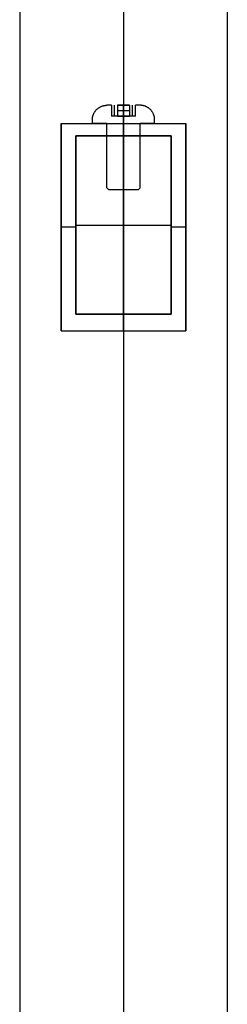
# Model space of a CAD drawing. Header units: millimetres. Extents: x -269 to 269, y -1462 to 438.
# Tile 2 of 26: x -13 to 12, y -1343 to -1224. Entities that reach past the tile are written whole.
import ezdxf

# ---------------------------------------------------------------- set-up
doc = ezdxf.new("R2010")
doc.units = ezdxf.units.MM
doc.layers.add('Default', color=7, linetype='Continuous', true_color=0x000000)

msp = doc.modelspace()

# ---------------------------------------------------------------- linework, layer by layer
at = {"layer": 'Default'}
for points in [[(-12.5, 227.5), (-12.5, -1460)], [(0, 227.5), (0, -1460)], [(0, 227.5), (0, -1460)], [(12.5, 227.5), (12.5, -1460)], [(-3.75, -1236.5), (-3.75, -1236.44), (-3.74, -1236.38), (-3.74, -1236.32), (-3.73, -1236.26), (-3.72, -1236.2), (-3.7, -1236.14), (-3.69, -1236.09), (-3.67, -1236.03), (-3.65, -1235.97), (-3.63, -1235.92), (-3.61, -1235.86), (-3.58, -1235.8), (-3.56, -1235.75), (-3.53, -1235.7), (-3.5, -1235.65), (-3.47, -1235.6), (-3.43, -1235.55), (-3.4, -1235.5), (-3.36, -1235.45), (-3.32, -1235.4), (-3.28, -1235.36), (-3.24, -1235.32), (-3.2, -1235.27), (-3.15, -1235.23), (-3.11, -1235.2), (-3.06, -1235.16), (-3.01, -1235.12), (-2.96, -1235.09), (-2.91, -1235.06), (-2.86, -1235.03), (-2.81, -1235), (-2.75, -1234.97), (-2.7, -1234.95), (-2.64, -1234.92), (-2.59, -1234.9), (-2.53, -1234.88), (-2.47, -1234.87), (-2.42, -1234.85), (-2.36, -1234.84), (-2.3, -1234.83), (-2.24, -1234.82), (-2.18, -1234.81), (-2.12, -1234.8), (-2.06, -1234.8), (-2, -1234.8)], [(-1.44, -1234.8), (-2, -1234.8)], [(-1.44, -1234.8), (-1.44, -1236.1)], [(-1.08, -1236.1), (-1.08, -1234.8)], [(-1.08, -1236.1), (-1.08, -1234.8)], [(0.72, -1234.8), (-0.72, -1234.8)], [(-0.72, -1234.8), (0.72, -1234.8)], [(-0.72, -1234.8), (-0.72, -1236.1)], [(-0.72, -1234.8), (-0.72, -1236.1)], [(0, -1236.1), (0, -1234.8)], [(0, -1234.8), (0, -1236.1)], [(0.72, -1234.8), (0.72, -1236.1)], [(0.72, -1234.8), (0.72, -1236.1)], [(1.08, -1236.1), (1.08, -1234.8)], [(1.08, -1236.1), (1.08, -1234.8)], [(1.44, -1236.1), (1.44, -1234.8)], [(2, -1234.8), (1.44, -1234.8)], [(3.75, -1236.5), (3.75, -1236.44), (3.74, -1236.38), (3.74, -1236.32), (3.73, -1236.26), (3.72, -1236.2), (3.7, -1236.14), (3.69, -1236.09), (3.67, -1236.03), (3.65, -1235.97), (3.63, -1235.92), (3.61, -1235.86), (3.58, -1235.8), (3.56, -1235.75), (3.53, -1235.7), (3.5, -1235.65), (3.47, -1235.6), (3.43, -1235.55), (3.4, -1235.5), (3.36, -1235.45), (3.32, -1235.4), (3.28, -1235.36), (3.24, -1235.32), (3.2, -1235.27), (3.15, -1235.23), (3.11, -1235.2), (3.06, -1235.16), (3.01, -1235.12), (2.96, -1235.09), (2.91, -1235.06), (2.86, -1235.03), (2.81, -1235), (2.75, -1234.97), (2.7, -1234.95), (2.64, -1234.92), (2.59, -1234.9), (2.53, -1234.88), (2.47, -1234.87), (2.42, -1234.85), (2.36, -1234.84), (2.3, -1234.83), (2.24, -1234.82), (2.18, -1234.81), (2.12, -1234.8), (2.06, -1234.8), (2, -1234.8)], [(1.44, -1236.1), (-1.44, -1236.1)], [(0.72, -1235.45), (-0.72, -1235.45)], [(0.72, -1235.45), (-0.72, -1235.45)], [(-0.72, -1236.1), (0.72, -1236.1)], [(0.72, -1236.1), (-0.72, -1236.1)], [(-7.5, -1237), (7.5, -1237)], [(-7.5, -1237), (-7.5, -1262)], [(-7.5, -1262), (-7.5, -1237)], [(-7.5, -1237), (7.5, -1237)], [(-7.5, -1262), (-7.5, -1237)], [(-3.75, -1237), (-3.75, -1236.5)], [(-2, -1237), (-3.75, -1237)], [(-2, -1244.75), (-2, -1237)], [(0, -1237), (0, -1236.5)], [(0, -1236.5), (0, -1237)], [(0, -1238.5), (0, -1237)], [(0, -1237), (0, -1262)], [(0, -1244.75), (0, -1237)], [(0, -1237), (0, -1244.75)], [(3.75, -1237), (2, -1237)], [(2, -1244.75), (2, -1237)], [(3.75, -1237), (3.75, -1236.5)], [(7.5, -1262), (7.5, -1237)], [(7.5, -1237), (7.5, -1262)], [(7.5, -1262), (7.5, -1237)], [(-5.75, -1238.5), (-5.75, -1260)], [(5.75, -1238.5), (-5.75, -1238.5)], [(-5.75, -1238.5), (5.75, -1238.5)], [(-5.75, -1260), (-5.75, -1238.5)], [(0, -1260), (0, -1238.5)], [(5.75, -1260), (5.75, -1238.5)], [(5.75, -1238.5), (5.75, -1260)], [(-1.75, -1245), (-2, -1244.75)], [(1.75, -1245), (-1.75, -1245)], [(1.75, -1245), (2, -1244.75)], [(-5.75, -1249.25), (5.75, -1249.25)], [(-5.75, -1249.5), (-7.5, -1249.5)], [(7.5, -1249.5), (5.75, -1249.5)], [(-5.75, -1260), (5.75, -1260)], [(5.75, -1260), (-5.75, -1260)], [(0, -1262), (0, -1260)], [(-7.5, -1262), (7.5, -1262)], [(-7.5, -1262), (7.5, -1262)]]:
    msp.add_lwpolyline(points, dxfattribs=at)
at = {"layer": 'Default', "extrusion": (0, 1, 0)}
for points in [[(0, 13.97), (0.07, 13.96), (0.14, 13.96), (0.21, 13.96), (0.28, 13.95), (0.34, 13.94), (0.41, 13.92), (0.48, 13.91), (0.55, 13.89), (0.61, 13.87), (0.68, 13.85), (0.74, 13.82), (0.81, 13.8), (0.87, 13.77), (0.93, 13.74), (0.99, 13.7), (1.05, 13.67), (1.11, 13.63), (1.16, 13.59), (1.22, 13.55), (1.27, 13.51), (1.33, 13.46), (1.38, 13.42), (1.43, 13.37), (1.47, 13.32), (1.52, 13.27), (1.56, 13.21), (1.61, 13.16), (1.65, 13.1), (1.68, 13.04), (1.72, 12.99), (1.75, 12.93), (1.79, 12.86), (1.82, 12.8), (1.84, 12.74), (1.87, 12.68), (1.89, 12.61), (1.91, 12.54), (1.93, 12.48), (1.95, 12.41), (1.96, 12.34), (1.98, 12.28), (1.99, 12.21), (1.99, 12.14), (2, 12.07), (2, 12), (2, 11.93), (2, 11.86), (1.99, 11.79), (1.99, 11.72), (1.98, 11.66), (1.96, 11.59), (1.95, 11.52), (1.93, 11.45), (1.91, 11.39), (1.89, 11.32), (1.87, 11.26), (1.84, 11.19), (1.82, 11.13), (1.79, 11.07), (1.75, 11.01), (1.72, 10.95), (1.68, 10.89), (1.65, 10.83), (1.61, 10.77), (1.56, 10.72), (1.52, 10.67), (1.47, 10.61), (1.43, 10.56), (1.38, 10.52), (1.33, 10.47), (1.27, 10.42), (1.22, 10.38), (1.16, 10.34), (1.11, 10.3), (1.05, 10.26), (0.99, 10.23), (0.93, 10.19), (0.87, 10.16), (0.81, 10.14), (0.74, 10.11), (0.68, 10.08), (0.61, 10.06), (0.55, 10.04), (0.48, 10.02), (0.41, 10.01), (0.34, 10), (0.28, 9.98), (0.21, 9.98), (0.14, 9.97), (0.07, 9.97), (0, 9.97)], [(0.72, 13.22), (1.44, 11.97)], [(1.44, 11.97), (0.72, 10.72)], [(0, 13.97), (-0.07, 13.96), (-0.14, 13.96), (-0.21, 13.96), (-0.28, 13.95), (-0.34, 13.94), (-0.41, 13.92), (-0.48, 13.91), (-0.55, 13.89), (-0.61, 13.87), (-0.68, 13.85), (-0.74, 13.82), (-0.81, 13.8), (-0.87, 13.77), (-0.93, 13.74), (-0.99, 13.7), (-1.05, 13.67), (-1.11, 13.63), (-1.16, 13.59), (-1.22, 13.55), (-1.27, 13.51), (-1.33, 13.46), (-1.38, 13.42), (-1.43, 13.37), (-1.47, 13.32), (-1.52, 13.27), (-1.56, 13.21), (-1.61, 13.16), (-1.65, 13.1), (-1.68, 13.04), (-1.72, 12.99), (-1.75, 12.93), (-1.79, 12.86), (-1.82, 12.8), (-1.84, 12.74), (-1.87, 12.68), (-1.89, 12.61), (-1.91, 12.54), (-1.93, 12.48), (-1.95, 12.41), (-1.96, 12.34), (-1.98, 12.28), (-1.99, 12.21), (-1.99, 12.14), (-2, 12.07), (-2, 12), (-2, 11.93), (-2, 11.86), (-1.99, 11.79), (-1.99, 11.72), (-1.98, 11.66), (-1.96, 11.59), (-1.95, 11.52), (-1.93, 11.45), (-1.91, 11.39), (-1.89, 11.32), (-1.87, 11.26), (-1.84, 11.19), (-1.82, 11.13), (-1.79, 11.07), (-1.75, 11.01), (-1.72, 10.95), (-1.68, 10.89), (-1.65, 10.83), (-1.61, 10.77), (-1.56, 10.72), (-1.52, 10.67), (-1.47, 10.61), (-1.43, 10.56), (-1.38, 10.52), (-1.33, 10.47), (-1.27, 10.42), (-1.22, 10.38), (-1.16, 10.34), (-1.11, 10.3), (-1.05, 10.26), (-0.99, 10.23), (-0.93, 10.19), (-0.87, 10.16), (-0.81, 10.14), (-0.74, 10.11), (-0.68, 10.08), (-0.61, 10.06), (-0.55, 10.04), (-0.48, 10.02), (-0.41, 10.01), (-0.34, 10), (-0.28, 9.98), (-0.21, 9.98), (-0.14, 9.97), (-0.07, 9.97), (0, 9.97)], [(-1.44, 11.97), (-0.72, 13.22)], [(-0.72, 10.72), (-1.44, 11.97)], [(1.44, 11.97), (0.72, 13.22)], [(0.72, 10.72), (1.44, 11.97)], [(1.44, 11.97), (0.72, 13.22)], [(0.72, 10.72), (1.44, 11.97)], [(-0.72, 13.22), (-1.44, 11.97)], [(-1.44, 11.97), (-0.72, 10.72)], [(-0.72, 13.22), (-1.44, 11.97)], [(-1.44, 11.97), (-0.72, 10.72)], [(7.5, 37.97), (7.31, 37.83), (7.12, 37.69), (6.92, 37.56), (6.72, 37.43), (6.52, 37.3), (6.31, 37.17), (6.1, 37.05), (5.88, 36.94), (5.66, 36.82), (5.44, 36.71), (5.22, 36.61), (4.99, 36.51), (4.76, 36.41), (4.53, 36.31), (4.29, 36.23), (4.05, 36.14), (3.81, 36.06), (3.57, 35.99), (3.32, 35.92), (3.08, 35.85), (2.83, 35.79), (2.58, 35.73), (2.32, 35.68), (2.07, 35.64), (1.81, 35.6), (1.56, 35.56), (1.3, 35.53), (1.04, 35.51), (0.78, 35.49), (0.52, 35.48), (0.26, 35.47), (0, 35.47), (-0.26, 35.47), (-0.52, 35.48), (-0.78, 35.49), (-1.04, 35.51), (-1.3, 35.53), (-1.56, 35.56), (-1.81, 35.6), (-2.07, 35.64), (-2.32, 35.68), (-2.58, 35.73), (-2.83, 35.79), (-3.08, 35.85), (-3.32, 35.92), (-3.57, 35.99), (-3.81, 36.06), (-4.05, 36.14), (-4.29, 36.23), (-4.53, 36.31), (-4.76, 36.41), (-4.99, 36.51), (-5.22, 36.61), (-5.44, 36.71), (-5.66, 36.82), (-5.88, 36.94), (-6.1, 37.05), (-6.31, 37.17), (-6.52, 37.3), (-6.72, 37.43), (-6.92, 37.56), (-7.12, 37.69), (-7.31, 37.83), (-7.5, 37.97)], [(0, 15.72), (0.13, 15.71), (0.26, 15.71), (0.39, 15.7), (0.52, 15.68), (0.64, 15.66), (0.77, 15.64), (0.9, 15.61), (1.02, 15.57), (1.15, 15.54), (1.27, 15.49), (1.39, 15.45), (1.51, 15.4), (1.63, 15.34), (1.74, 15.29), (1.86, 15.22), (1.97, 15.16), (2.08, 15.09), (2.18, 15.01), (2.29, 14.94), (2.39, 14.86), (2.49, 14.77), (2.58, 14.69), (2.67, 14.59), (2.76, 14.5), (2.85, 14.4), (2.93, 14.3), (3.01, 14.2), (3.09, 14.1), (3.16, 13.99), (3.23, 13.88), (3.29, 13.77), (3.35, 13.65), (3.41, 13.53), (3.46, 13.42), (3.51, 13.3), (3.55, 13.17), (3.59, 13.05), (3.62, 12.93), (3.66, 12.8), (3.68, 12.67), (3.7, 12.55), (3.72, 12.42), (3.74, 12.29), (3.74, 12.16), (3.75, 12.03), (3.75, 11.9), (3.74, 11.77), (3.74, 11.64), (3.72, 11.51), (3.7, 11.39), (3.68, 11.26), (3.66, 11.13), (3.62, 11.01), (3.59, 10.88), (3.55, 10.76), (3.51, 10.64), (3.46, 10.52), (3.41, 10.4), (3.35, 10.28), (3.29, 10.17), (3.23, 10.05), (3.16, 9.94), (3.09, 9.84), (3.01, 9.73), (2.93, 9.63), (2.85, 9.53), (2.76, 9.43), (2.67, 9.34), (2.58, 9.25), (2.49, 9.16), (2.39, 9.07), (2.29, 8.99), (2.18, 8.92), (2.08, 8.84), (1.97, 8.77), (1.86, 8.71), (1.74, 8.65), (1.63, 8.59), (1.51, 8.53), (1.39, 8.48), (1.27, 8.44), (1.15, 8.4), (1.02, 8.36), (0.9, 8.32), (0.77, 8.3), (0.64, 8.27), (0.52, 8.25), (0.39, 8.24), (0.26, 8.22), (0.13, 8.22), (0, 8.22)], [(0, 8.22), (0.13, 8.22), (0.26, 8.22), (0.39, 8.24), (0.52, 8.25), (0.64, 8.27), (0.77, 8.3), (0.9, 8.32), (1.02, 8.36), (1.15, 8.4), (1.27, 8.44), (1.39, 8.48), (1.51, 8.53), (1.63, 8.59), (1.74, 8.65), (1.86, 8.71), (1.97, 8.77), (2.08, 8.84), (2.18, 8.92), (2.29, 8.99), (2.39, 9.07), (2.49, 9.16), (2.58, 9.25), (2.67, 9.34), (2.76, 9.43), (2.85, 9.53), (2.93, 9.63), (3.01, 9.73), (3.09, 9.84), (3.16, 9.94), (3.23, 10.05), (3.29, 10.17), (3.35, 10.28), (3.41, 10.4), (3.46, 10.52), (3.51, 10.64), (3.55, 10.76), (3.59, 10.88), (3.62, 11.01), (3.66, 11.13), (3.68, 11.26), (3.7, 11.39), (3.72, 11.51), (3.74, 11.64), (3.74, 11.77), (3.75, 11.9), (3.75, 12.03), (3.74, 12.16), (3.74, 12.29), (3.72, 12.42), (3.7, 12.55), (3.68, 12.67), (3.66, 12.8), (3.62, 12.93), (3.59, 13.05), (3.55, 13.17), (3.51, 13.3), (3.46, 13.42), (3.41, 13.53), (3.35, 13.65), (3.29, 13.77), (3.23, 13.88), (3.16, 13.99), (3.09, 14.1), (3.01, 14.2), (2.93, 14.3), (2.85, 14.4), (2.76, 14.5), (2.67, 14.59), (2.58, 14.69), (2.49, 14.77), (2.39, 14.86), (2.29, 14.94), (2.18, 15.01), (2.08, 15.09), (1.97, 15.16), (1.86, 15.22), (1.74, 15.29), (1.63, 15.34), (1.51, 15.4), (1.39, 15.45), (1.27, 15.49), (1.15, 15.54), (1.02, 15.57), (0.9, 15.61), (0.77, 15.64), (0.64, 15.66), (0.52, 15.68), (0.39, 15.7), (0.26, 15.71), (0.13, 15.71), (0, 15.72)], [(0, 8.22), (0.13, 8.22), (0.26, 8.22), (0.39, 8.24), (0.52, 8.25), (0.64, 8.27), (0.77, 8.3), (0.9, 8.32), (1.02, 8.36), (1.15, 8.4), (1.27, 8.44), (1.39, 8.48), (1.51, 8.53), (1.63, 8.59), (1.74, 8.65), (1.86, 8.71), (1.97, 8.77), (2.08, 8.84), (2.18, 8.92), (2.29, 8.99), (2.39, 9.07), (2.49, 9.16), (2.58, 9.25), (2.67, 9.34), (2.76, 9.43), (2.85, 9.53), (2.93, 9.63), (3.01, 9.73), (3.09, 9.84), (3.16, 9.94), (3.23, 10.05), (3.29, 10.17), (3.35, 10.28), (3.41, 10.4), (3.46, 10.52), (3.51, 10.64), (3.55, 10.76), (3.59, 10.88), (3.62, 11.01), (3.66, 11.13), (3.68, 11.26), (3.7, 11.39), (3.72, 11.51), (3.74, 11.64), (3.74, 11.77), (3.75, 11.9), (3.75, 12.03), (3.74, 12.16), (3.74, 12.29), (3.72, 12.42), (3.7, 12.55), (3.68, 12.67), (3.66, 12.8), (3.62, 12.93), (3.59, 13.05), (3.55, 13.17), (3.51, 13.3), (3.46, 13.42), (3.41, 13.53), (3.35, 13.65), (3.29, 13.77), (3.23, 13.88), (3.16, 13.99), (3.09, 14.1), (3.01, 14.2), (2.93, 14.3), (2.85, 14.4), (2.76, 14.5), (2.67, 14.59), (2.58, 14.69), (2.49, 14.77), (2.39, 14.86), (2.29, 14.94), (2.18, 15.01), (2.08, 15.09), (1.97, 15.16), (1.86, 15.22), (1.74, 15.29), (1.63, 15.34), (1.51, 15.4), (1.39, 15.45), (1.27, 15.49), (1.15, 15.54), (1.02, 15.57), (0.9, 15.61), (0.77, 15.64), (0.64, 15.66), (0.52, 15.68), (0.39, 15.7), (0.26, 15.71), (0.13, 15.71), (0, 15.72)], [(0, 13.97), (0.07, 13.96), (0.14, 13.96), (0.21, 13.96), (0.28, 13.95), (0.34, 13.94), (0.41, 13.92), (0.48, 13.91), (0.55, 13.89), (0.61, 13.87), (0.68, 13.85), (0.74, 13.82), (0.81, 13.8), (0.87, 13.77), (0.93, 13.74), (0.99, 13.7), (1.05, 13.67), (1.11, 13.63), (1.16, 13.59), (1.22, 13.55), (1.27, 13.51), (1.33, 13.46), (1.38, 13.42), (1.43, 13.37), (1.47, 13.32), (1.52, 13.27), (1.56, 13.21), (1.61, 13.16), (1.65, 13.1), (1.68, 13.04), (1.72, 12.99), (1.75, 12.93), (1.79, 12.86), (1.82, 12.8), (1.84, 12.74), (1.87, 12.68), (1.89, 12.61), (1.91, 12.54), (1.93, 12.48), (1.95, 12.41), (1.96, 12.34), (1.98, 12.28), (1.99, 12.21), (1.99, 12.14), (2, 12.07), (2, 12), (2, 11.93), (2, 11.86), (1.99, 11.79), (1.99, 11.72), (1.98, 11.66), (1.96, 11.59), (1.95, 11.52), (1.93, 11.45), (1.91, 11.39), (1.89, 11.32), (1.87, 11.26), (1.84, 11.19), (1.82, 11.13), (1.79, 11.07), (1.75, 11.01), (1.72, 10.95), (1.68, 10.89), (1.65, 10.83), (1.61, 10.77), (1.56, 10.72), (1.52, 10.67), (1.47, 10.61), (1.43, 10.56), (1.38, 10.52), (1.33, 10.47), (1.27, 10.42), (1.22, 10.38), (1.16, 10.34), (1.11, 10.3), (1.05, 10.26), (0.99, 10.23), (0.93, 10.19), (0.87, 10.16), (0.81, 10.14), (0.74, 10.11), (0.68, 10.08), (0.61, 10.06), (0.55, 10.04), (0.48, 10.02), (0.41, 10.01), (0.34, 10), (0.28, 9.98), (0.21, 9.98), (0.14, 9.97), (0.07, 9.97), (0, 9.97)], [(0, 8.22), (-0.13, 8.22), (-0.26, 8.22), (-0.39, 8.24), (-0.52, 8.25), (-0.64, 8.27), (-0.77, 8.3), (-0.9, 8.32), (-1.02, 8.36), (-1.15, 8.4), (-1.27, 8.44), (-1.39, 8.48), (-1.51, 8.53), (-1.63, 8.59), (-1.74, 8.65), (-1.86, 8.71), (-1.97, 8.77), (-2.08, 8.84), (-2.18, 8.92), (-2.29, 8.99), (-2.39, 9.07), (-2.49, 9.16), (-2.58, 9.25), (-2.67, 9.34), (-2.76, 9.43), (-2.85, 9.53), (-2.93, 9.63), (-3.01, 9.73), (-3.09, 9.84), (-3.16, 9.94), (-3.23, 10.05), (-3.29, 10.17), (-3.35, 10.28), (-3.41, 10.4), (-3.46, 10.52), (-3.51, 10.64), (-3.55, 10.76), (-3.59, 10.88), (-3.62, 11.01), (-3.66, 11.13), (-3.68, 11.26), (-3.7, 11.39), (-3.72, 11.51), (-3.74, 11.64), (-3.74, 11.77), (-3.75, 11.9), (-3.75, 12.03), (-3.74, 12.16), (-3.74, 12.29), (-3.72, 12.42), (-3.7, 12.55), (-3.68, 12.67), (-3.66, 12.8), (-3.62, 12.93), (-3.59, 13.05), (-3.55, 13.17), (-3.51, 13.3), (-3.46, 13.42), (-3.41, 13.53), (-3.35, 13.65), (-3.29, 13.77), (-3.23, 13.88), (-3.16, 13.99), (-3.09, 14.1), (-3.01, 14.2), (-2.93, 14.3), (-2.85, 14.4), (-2.76, 14.5), (-2.67, 14.59), (-2.58, 14.69), (-2.49, 14.77), (-2.39, 14.86), (-2.29, 14.94), (-2.18, 15.01), (-2.08, 15.09), (-1.97, 15.16), (-1.86, 15.22), (-1.74, 15.29), (-1.63, 15.34), (-1.51, 15.4), (-1.39, 15.45), (-1.27, 15.49), (-1.15, 15.54), (-1.02, 15.57), (-0.9, 15.61), (-0.77, 15.64), (-0.64, 15.66), (-0.52, 15.68), (-0.39, 15.7), (-0.26, 15.71), (-0.13, 15.71), (0, 15.72)], [(0, 15.72), (-0.13, 15.71), (-0.26, 15.71), (-0.39, 15.7), (-0.52, 15.68), (-0.64, 15.66), (-0.77, 15.64), (-0.9, 15.61), (-1.02, 15.57), (-1.15, 15.54), (-1.27, 15.49), (-1.39, 15.45), (-1.51, 15.4), (-1.63, 15.34), (-1.74, 15.29), (-1.86, 15.22), (-1.97, 15.16), (-2.08, 15.09), (-2.18, 15.01), (-2.29, 14.94), (-2.39, 14.86), (-2.49, 14.77), (-2.58, 14.69), (-2.67, 14.59), (-2.76, 14.5), (-2.85, 14.4), (-2.93, 14.3), (-3.01, 14.2), (-3.09, 14.1), (-3.16, 13.99), (-3.23, 13.88), (-3.29, 13.77), (-3.35, 13.65), (-3.41, 13.53), (-3.46, 13.42), (-3.51, 13.3), (-3.55, 13.17), (-3.59, 13.05), (-3.62, 12.93), (-3.66, 12.8), (-3.68, 12.67), (-3.7, 12.55), (-3.72, 12.42), (-3.74, 12.29), (-3.74, 12.16), (-3.75, 12.03), (-3.75, 11.9), (-3.74, 11.77), (-3.74, 11.64), (-3.72, 11.51), (-3.7, 11.39), (-3.68, 11.26), (-3.66, 11.13), (-3.62, 11.01), (-3.59, 10.88), (-3.55, 10.76), (-3.51, 10.64), (-3.46, 10.52), (-3.41, 10.4), (-3.35, 10.28), (-3.29, 10.17), (-3.23, 10.05), (-3.16, 9.94), (-3.09, 9.84), (-3.01, 9.73), (-2.93, 9.63), (-2.85, 9.53), (-2.76, 9.43), (-2.67, 9.34), (-2.58, 9.25), (-2.49, 9.16), (-2.39, 9.07), (-2.29, 8.99), (-2.18, 8.92), (-2.08, 8.84), (-1.97, 8.77), (-1.86, 8.71), (-1.74, 8.65), (-1.63, 8.59), (-1.51, 8.53), (-1.39, 8.48), (-1.27, 8.44), (-1.15, 8.4), (-1.02, 8.36), (-0.9, 8.32), (-0.77, 8.3), (-0.64, 8.27), (-0.52, 8.25), (-0.39, 8.24), (-0.26, 8.22), (-0.13, 8.22), (0, 8.22)], [(0, 15.72), (-0.13, 15.71), (-0.26, 15.71), (-0.39, 15.7), (-0.52, 15.68), (-0.64, 15.66), (-0.77, 15.64), (-0.9, 15.61), (-1.02, 15.57), (-1.15, 15.54), (-1.27, 15.49), (-1.39, 15.45), (-1.51, 15.4), (-1.63, 15.34), (-1.74, 15.29), (-1.86, 15.22), (-1.97, 15.16), (-2.08, 15.09), (-2.18, 15.01), (-2.29, 14.94), (-2.39, 14.86), (-2.49, 14.77), (-2.58, 14.69), (-2.67, 14.59), (-2.76, 14.5), (-2.85, 14.4), (-2.93, 14.3), (-3.01, 14.2), (-3.09, 14.1), (-3.16, 13.99), (-3.23, 13.88), (-3.29, 13.77), (-3.35, 13.65), (-3.41, 13.53), (-3.46, 13.42), (-3.51, 13.3), (-3.55, 13.17), (-3.59, 13.05), (-3.62, 12.93), (-3.66, 12.8), (-3.68, 12.67), (-3.7, 12.55), (-3.72, 12.42), (-3.74, 12.29), (-3.74, 12.16), (-3.75, 12.03), (-3.75, 11.9), (-3.74, 11.77), (-3.74, 11.64), (-3.72, 11.51), (-3.7, 11.39), (-3.68, 11.26), (-3.66, 11.13), (-3.62, 11.01), (-3.59, 10.88), (-3.55, 10.76), (-3.51, 10.64), (-3.46, 10.52), (-3.41, 10.4), (-3.35, 10.28), (-3.29, 10.17), (-3.23, 10.05), (-3.16, 9.94), (-3.09, 9.84), (-3.01, 9.73), (-2.93, 9.63), (-2.85, 9.53), (-2.76, 9.43), (-2.67, 9.34), (-2.58, 9.25), (-2.49, 9.16), (-2.39, 9.07), (-2.29, 8.99), (-2.18, 8.92), (-2.08, 8.84), (-1.97, 8.77), (-1.86, 8.71), (-1.74, 8.65), (-1.63, 8.59), (-1.51, 8.53), (-1.39, 8.48), (-1.27, 8.44), (-1.15, 8.4), (-1.02, 8.36), (-0.9, 8.32), (-0.77, 8.3), (-0.64, 8.27), (-0.52, 8.25), (-0.39, 8.24), (-0.26, 8.22), (-0.13, 8.22), (0, 8.22)], [(0, 13.97), (-0.07, 13.96), (-0.14, 13.96), (-0.21, 13.96), (-0.28, 13.95), (-0.34, 13.94), (-0.41, 13.92), (-0.48, 13.91), (-0.55, 13.89), (-0.61, 13.87), (-0.68, 13.85), (-0.74, 13.82), (-0.81, 13.8), (-0.87, 13.77), (-0.93, 13.74), (-0.99, 13.7), (-1.05, 13.67), (-1.11, 13.63), (-1.16, 13.59), (-1.22, 13.55), (-1.27, 13.51), (-1.33, 13.46), (-1.38, 13.42), (-1.43, 13.37), (-1.47, 13.32), (-1.52, 13.27), (-1.56, 13.21), (-1.61, 13.16), (-1.65, 13.1), (-1.68, 13.04), (-1.72, 12.99), (-1.75, 12.93), (-1.79, 12.86), (-1.82, 12.8), (-1.84, 12.74), (-1.87, 12.68), (-1.89, 12.61), (-1.91, 12.54), (-1.93, 12.48), (-1.95, 12.41), (-1.96, 12.34), (-1.98, 12.28), (-1.99, 12.21), (-1.99, 12.14), (-2, 12.07), (-2, 12), (-2, 11.93), (-2, 11.86), (-1.99, 11.79), (-1.99, 11.72), (-1.98, 11.66), (-1.96, 11.59), (-1.95, 11.52), (-1.93, 11.45), (-1.91, 11.39), (-1.89, 11.32), (-1.87, 11.26), (-1.84, 11.19), (-1.82, 11.13), (-1.79, 11.07), (-1.75, 11.01), (-1.72, 10.95), (-1.68, 10.89), (-1.65, 10.83), (-1.61, 10.77), (-1.56, 10.72), (-1.52, 10.67), (-1.47, 10.61), (-1.43, 10.56), (-1.38, 10.52), (-1.33, 10.47), (-1.27, 10.42), (-1.22, 10.38), (-1.16, 10.34), (-1.11, 10.3), (-1.05, 10.26), (-0.99, 10.23), (-0.93, 10.19), (-0.87, 10.16), (-0.81, 10.14), (-0.74, 10.11), (-0.68, 10.08), (-0.61, 10.06), (-0.55, 10.04), (-0.48, 10.02), (-0.41, 10.01), (-0.34, 10), (-0.28, 9.98), (-0.21, 9.98), (-0.14, 9.97), (-0.07, 9.97), (0, 9.97)], [(0, 9.97), (0.07, 9.97), (0.14, 9.97), (0.21, 9.98), (0.28, 9.98), (0.34, 10), (0.41, 10.01), (0.48, 10.02), (0.55, 10.04), (0.61, 10.06), (0.68, 10.08), (0.74, 10.11), (0.81, 10.14), (0.87, 10.16), (0.93, 10.19), (0.99, 10.23), (1.05, 10.26), (1.11, 10.3), (1.16, 10.34), (1.22, 10.38), (1.27, 10.42), (1.33, 10.47), (1.38, 10.52), (1.43, 10.56), (1.47, 10.61), (1.52, 10.67), (1.56, 10.72), (1.61, 10.77), (1.65, 10.83), (1.68, 10.89), (1.72, 10.95), (1.75, 11.01), (1.79, 11.07), (1.82, 11.13), (1.84, 11.19), (1.87, 11.26), (1.89, 11.32), (1.91, 11.39), (1.93, 11.45), (1.95, 11.52), (1.96, 11.59), (1.98, 11.66), (1.99, 11.72), (1.99, 11.79), (2, 11.86), (2, 11.93), (2, 12), (2, 12.07), (1.99, 12.14), (1.99, 12.21), (1.98, 12.28), (1.96, 12.34), (1.95, 12.41), (1.93, 12.48), (1.91, 12.54), (1.89, 12.61), (1.87, 12.68), (1.84, 12.74), (1.82, 12.8), (1.79, 12.86), (1.75, 12.93), (1.72, 12.99), (1.68, 13.04), (1.65, 13.1), (1.61, 13.16), (1.56, 13.21), (1.52, 13.27), (1.47, 13.32), (1.43, 13.37), (1.38, 13.42), (1.33, 13.46), (1.27, 13.51), (1.22, 13.55), (1.16, 13.59), (1.11, 13.63), (1.05, 13.67), (0.99, 13.7), (0.93, 13.74), (0.87, 13.77), (0.81, 13.8), (0.74, 13.82), (0.68, 13.85), (0.61, 13.87), (0.55, 13.89), (0.48, 13.91), (0.41, 13.92), (0.34, 13.94), (0.28, 13.95), (0.21, 13.96), (0.14, 13.96), (0.07, 13.96), (0, 13.97)], [(0, 13.97), (-0.07, 13.96), (-0.14, 13.96), (-0.21, 13.96), (-0.28, 13.95), (-0.34, 13.94), (-0.41, 13.92), (-0.48, 13.91), (-0.55, 13.89), (-0.61, 13.87), (-0.68, 13.85), (-0.74, 13.82), (-0.81, 13.8), (-0.87, 13.77), (-0.93, 13.74), (-0.99, 13.7), (-1.05, 13.67), (-1.11, 13.63), (-1.16, 13.59), (-1.22, 13.55), (-1.27, 13.51), (-1.33, 13.46), (-1.38, 13.42), (-1.43, 13.37), (-1.47, 13.32), (-1.52, 13.27), (-1.56, 13.21), (-1.61, 13.16), (-1.65, 13.1), (-1.68, 13.04), (-1.72, 12.99), (-1.75, 12.93), (-1.79, 12.86), (-1.82, 12.8), (-1.84, 12.74), (-1.87, 12.68), (-1.89, 12.61), (-1.91, 12.54), (-1.93, 12.48), (-1.95, 12.41), (-1.96, 12.34), (-1.98, 12.28), (-1.99, 12.21), (-1.99, 12.14), (-2, 12.07), (-2, 12), (-2, 11.93), (-2, 11.86), (-1.99, 11.79), (-1.99, 11.72), (-1.98, 11.66), (-1.96, 11.59), (-1.95, 11.52), (-1.93, 11.45), (-1.91, 11.39), (-1.89, 11.32), (-1.87, 11.26), (-1.84, 11.19), (-1.82, 11.13), (-1.79, 11.07), (-1.75, 11.01), (-1.72, 10.95), (-1.68, 10.89), (-1.65, 10.83), (-1.61, 10.77), (-1.56, 10.72), (-1.52, 10.67), (-1.47, 10.61), (-1.43, 10.56), (-1.38, 10.52), (-1.33, 10.47), (-1.27, 10.42), (-1.22, 10.38), (-1.16, 10.34), (-1.11, 10.3), (-1.05, 10.26), (-0.99, 10.23), (-0.93, 10.19), (-0.87, 10.16), (-0.81, 10.14), (-0.74, 10.11), (-0.68, 10.08), (-0.61, 10.06), (-0.55, 10.04), (-0.48, 10.02), (-0.41, 10.01), (-0.34, 10), (-0.28, 9.98), (-0.21, 9.98), (-0.14, 9.97), (-0.07, 9.97), (0, 9.97)], [(0, 13.97), (0.07, 13.96), (0.14, 13.96), (0.21, 13.96), (0.28, 13.95), (0.34, 13.94), (0.41, 13.92), (0.48, 13.91), (0.55, 13.89), (0.61, 13.87), (0.68, 13.85), (0.74, 13.82), (0.81, 13.8), (0.87, 13.77), (0.93, 13.74), (0.99, 13.7), (1.05, 13.67), (1.11, 13.63), (1.16, 13.59), (1.22, 13.55), (1.27, 13.51), (1.33, 13.46), (1.38, 13.42), (1.43, 13.37), (1.47, 13.32), (1.52, 13.27), (1.56, 13.21), (1.61, 13.16), (1.65, 13.1), (1.68, 13.04), (1.72, 12.99), (1.75, 12.93), (1.79, 12.86), (1.82, 12.8), (1.84, 12.74), (1.87, 12.68), (1.89, 12.61), (1.91, 12.54), (1.93, 12.48), (1.95, 12.41), (1.96, 12.34), (1.98, 12.28), (1.99, 12.21), (1.99, 12.14), (2, 12.07), (2, 12), (2, 11.93), (2, 11.86), (1.99, 11.79), (1.99, 11.72), (1.98, 11.66), (1.96, 11.59), (1.95, 11.52), (1.93, 11.45), (1.91, 11.39), (1.89, 11.32), (1.87, 11.26), (1.84, 11.19), (1.82, 11.13), (1.79, 11.07), (1.75, 11.01), (1.72, 10.95), (1.68, 10.89), (1.65, 10.83), (1.61, 10.77), (1.56, 10.72), (1.52, 10.67), (1.47, 10.61), (1.43, 10.56), (1.38, 10.52), (1.33, 10.47), (1.27, 10.42), (1.22, 10.38), (1.16, 10.34), (1.11, 10.3), (1.05, 10.26), (0.99, 10.23), (0.93, 10.19), (0.87, 10.16), (0.81, 10.14), (0.74, 10.11), (0.68, 10.08), (0.61, 10.06), (0.55, 10.04), (0.48, 10.02), (0.41, 10.01), (0.34, 10), (0.28, 9.98), (0.21, 9.98), (0.14, 9.97), (0.07, 9.97), (0, 9.97)], [(0, 10.22), (0.06, 10.22), (0.12, 10.22), (0.18, 10.23), (0.24, 10.23), (0.3, 10.24), (0.36, 10.25), (0.42, 10.27), (0.48, 10.28), (0.54, 10.3), (0.59, 10.32), (0.65, 10.34), (0.7, 10.36), (0.76, 10.39), (0.81, 10.42), (0.87, 10.45), (0.92, 10.48), (0.97, 10.51), (1.02, 10.54), (1.07, 10.58), (1.11, 10.62), (1.16, 10.66), (1.2, 10.7), (1.25, 10.74), (1.29, 10.78), (1.33, 10.83), (1.37, 10.87), (1.41, 10.92), (1.44, 10.97), (1.47, 11.02), (1.51, 11.07), (1.54, 11.13), (1.56, 11.18), (1.59, 11.23), (1.61, 11.29), (1.64, 11.35), (1.66, 11.4), (1.68, 11.46), (1.69, 11.52), (1.71, 11.58), (1.72, 11.64), (1.73, 11.7), (1.74, 11.75), (1.74, 11.82), (1.75, 11.88), (1.75, 11.94), (1.75, 12), (1.75, 12.06), (1.74, 12.12), (1.74, 12.18), (1.73, 12.24), (1.72, 12.3), (1.71, 12.36), (1.69, 12.41), (1.68, 12.47), (1.66, 12.53), (1.64, 12.59), (1.61, 12.64), (1.59, 12.7), (1.56, 12.75), (1.54, 12.81), (1.51, 12.86), (1.47, 12.91), (1.44, 12.96), (1.41, 13.01), (1.37, 13.06), (1.33, 13.1), (1.29, 13.15), (1.25, 13.19), (1.2, 13.23), (1.16, 13.28), (1.11, 13.32), (1.07, 13.35), (1.02, 13.39), (0.97, 13.42), (0.92, 13.46), (0.87, 13.49), (0.81, 13.52), (0.76, 13.54), (0.7, 13.57), (0.65, 13.59), (0.59, 13.61), (0.54, 13.63), (0.48, 13.65), (0.42, 13.67), (0.36, 13.68), (0.3, 13.69), (0.24, 13.7), (0.18, 13.71), (0.12, 13.71), (0.06, 13.71), (0, 13.72)], [(0, 13.97), (-0.07, 13.96), (-0.14, 13.96), (-0.21, 13.96), (-0.28, 13.95), (-0.34, 13.94), (-0.41, 13.92), (-0.48, 13.91), (-0.55, 13.89), (-0.61, 13.87), (-0.68, 13.85), (-0.74, 13.82), (-0.81, 13.8), (-0.87, 13.77), (-0.93, 13.74), (-0.99, 13.7), (-1.05, 13.67), (-1.11, 13.63), (-1.16, 13.59), (-1.22, 13.55), (-1.27, 13.51), (-1.33, 13.46), (-1.38, 13.42), (-1.43, 13.37), (-1.47, 13.32), (-1.52, 13.27), (-1.56, 13.21), (-1.61, 13.16), (-1.65, 13.1), (-1.68, 13.04), (-1.72, 12.99), (-1.75, 12.93), (-1.79, 12.86), (-1.82, 12.8), (-1.84, 12.74), (-1.87, 12.68), (-1.89, 12.61), (-1.91, 12.54), (-1.93, 12.48), (-1.95, 12.41), (-1.96, 12.34), (-1.98, 12.28), (-1.99, 12.21), (-1.99, 12.14), (-2, 12.07), (-2, 12), (-2, 11.93), (-2, 11.86), (-1.99, 11.79), (-1.99, 11.72), (-1.98, 11.66), (-1.96, 11.59), (-1.95, 11.52), (-1.93, 11.45), (-1.91, 11.39), (-1.89, 11.32), (-1.87, 11.26), (-1.84, 11.19), (-1.82, 11.13), (-1.79, 11.07), (-1.75, 11.01), (-1.72, 10.95), (-1.68, 10.89), (-1.65, 10.83), (-1.61, 10.77), (-1.56, 10.72), (-1.52, 10.67), (-1.47, 10.61), (-1.43, 10.56), (-1.38, 10.52), (-1.33, 10.47), (-1.27, 10.42), (-1.22, 10.38), (-1.16, 10.34), (-1.11, 10.3), (-1.05, 10.26), (-0.99, 10.23), (-0.93, 10.19), (-0.87, 10.16), (-0.81, 10.14), (-0.74, 10.11), (-0.68, 10.08), (-0.61, 10.06), (-0.55, 10.04), (-0.48, 10.02), (-0.41, 10.01), (-0.34, 10), (-0.28, 9.98), (-0.21, 9.98), (-0.14, 9.97), (-0.07, 9.97), (0, 9.97)], [(0, 10.22), (-0.06, 10.22), (-0.12, 10.22), (-0.18, 10.23), (-0.24, 10.23), (-0.3, 10.24), (-0.36, 10.25), (-0.42, 10.27), (-0.48, 10.28), (-0.54, 10.3), (-0.59, 10.32), (-0.65, 10.34), (-0.7, 10.36), (-0.76, 10.39), (-0.81, 10.42), (-0.87, 10.45), (-0.92, 10.48), (-0.97, 10.51), (-1.02, 10.54), (-1.07, 10.58), (-1.11, 10.62), (-1.16, 10.66), (-1.2, 10.7), (-1.25, 10.74), (-1.29, 10.78), (-1.33, 10.83), (-1.37, 10.87), (-1.41, 10.92), (-1.44, 10.97), (-1.47, 11.02), (-1.51, 11.07), (-1.54, 11.13), (-1.56, 11.18), (-1.59, 11.23), (-1.61, 11.29), (-1.64, 11.35), (-1.66, 11.4), (-1.68, 11.46), (-1.69, 11.52), (-1.71, 11.58), (-1.72, 11.64), (-1.73, 11.7), (-1.74, 11.75), (-1.74, 11.82), (-1.75, 11.88), (-1.75, 11.94), (-1.75, 12), (-1.75, 12.06), (-1.74, 12.12), (-1.74, 12.18), (-1.73, 12.24), (-1.72, 12.3), (-1.71, 12.36), (-1.69, 12.41), (-1.68, 12.47), (-1.66, 12.53), (-1.64, 12.59), (-1.61, 12.64), (-1.59, 12.7), (-1.56, 12.75), (-1.54, 12.81), (-1.51, 12.86), (-1.47, 12.91), (-1.44, 12.96), (-1.41, 13.01), (-1.37, 13.06), (-1.33, 13.1), (-1.29, 13.15), (-1.25, 13.19), (-1.2, 13.23), (-1.16, 13.28), (-1.11, 13.32), (-1.07, 13.35), (-1.02, 13.39), (-0.97, 13.42), (-0.92, 13.46), (-0.87, 13.49), (-0.81, 13.52), (-0.76, 13.54), (-0.7, 13.57), (-0.65, 13.59), (-0.59, 13.61), (-0.54, 13.63), (-0.48, 13.65), (-0.42, 13.67), (-0.36, 13.68), (-0.3, 13.69), (-0.24, 13.7), (-0.18, 13.71), (-0.12, 13.71), (-0.06, 13.71), (0, 13.72)], [(7.5, 37.97), (7.31, 37.83), (7.12, 37.69), (6.92, 37.56), (6.72, 37.43), (6.52, 37.3), (6.31, 37.17), (6.1, 37.05), (5.88, 36.94), (5.66, 36.82), (5.44, 36.71), (5.22, 36.61), (4.99, 36.51), (4.76, 36.41), (4.53, 36.31), (4.29, 36.23), (4.05, 36.14), (3.81, 36.06), (3.57, 35.99), (3.32, 35.92), (3.08, 35.85), (2.83, 35.79), (2.58, 35.73), (2.32, 35.68), (2.07, 35.64), (1.81, 35.6), (1.56, 35.56), (1.3, 35.53), (1.04, 35.51), (0.78, 35.49), (0.52, 35.48), (0.26, 35.47), (0, 35.47), (-0.26, 35.47), (-0.52, 35.48), (-0.78, 35.49), (-1.04, 35.51), (-1.3, 35.53), (-1.56, 35.56), (-1.81, 35.6), (-2.07, 35.64), (-2.32, 35.68), (-2.58, 35.73), (-2.83, 35.79), (-3.08, 35.85), (-3.32, 35.92), (-3.57, 35.99), (-3.81, 36.06), (-4.05, 36.14), (-4.29, 36.23), (-4.53, 36.31), (-4.76, 36.41), (-4.99, 36.51), (-5.22, 36.61), (-5.44, 36.71), (-5.66, 36.82), (-5.88, 36.94), (-6.1, 37.05), (-6.31, 37.17), (-6.52, 37.3), (-6.72, 37.43), (-6.92, 37.56), (-7.12, 37.69), (-7.31, 37.83), (-7.5, 37.97)], [(-7.5, 37.97), (-7.31, 37.83), (-7.12, 37.69), (-6.92, 37.56), (-6.72, 37.43), (-6.52, 37.3), (-6.31, 37.17), (-6.1, 37.05), (-5.88, 36.94), (-5.66, 36.82), (-5.44, 36.71), (-5.22, 36.61), (-4.99, 36.51), (-4.76, 36.41), (-4.53, 36.31), (-4.29, 36.23), (-4.05, 36.14), (-3.81, 36.06), (-3.57, 35.99), (-3.32, 35.92), (-3.08, 35.85), (-2.83, 35.79), (-2.58, 35.73), (-2.32, 35.68), (-2.07, 35.64), (-1.81, 35.6), (-1.56, 35.56), (-1.3, 35.53), (-1.04, 35.51), (-0.78, 35.49), (-0.52, 35.48), (-0.26, 35.47), (0, 35.47), (0.26, 35.47), (0.52, 35.48), (0.78, 35.49), (1.04, 35.51), (1.3, 35.53), (1.56, 35.56), (1.81, 35.6), (2.07, 35.64), (2.32, 35.68), (2.58, 35.73), (2.83, 35.79), (3.08, 35.85), (3.32, 35.92), (3.57, 35.99), (3.81, 36.06), (4.05, 36.14), (4.29, 36.23), (4.53, 36.31), (4.76, 36.41), (4.99, 36.51), (5.22, 36.61), (5.44, 36.71), (5.66, 36.82), (5.88, 36.94), (6.1, 37.05), (6.31, 37.17), (6.52, 37.3), (6.72, 37.43), (6.92, 37.56), (7.12, 37.69), (7.31, 37.83), (7.5, 37.97)]]:
    msp.add_lwpolyline(points, dxfattribs=at)
at = {"layer": 'Default', "extrusion": (1, 0, 0)}
for points in [[(-1236.5, 15.72), (-1236.44, 15.71), (-1236.38, 15.71), (-1236.32, 15.7), (-1236.26, 15.69), (-1236.2, 15.68), (-1236.14, 15.67), (-1236.09, 15.65), (-1236.03, 15.64), (-1235.97, 15.62), (-1235.92, 15.6), (-1235.86, 15.57), (-1235.8, 15.55), (-1235.75, 15.52), (-1235.7, 15.49), (-1235.65, 15.46), (-1235.6, 15.43), (-1235.55, 15.4), (-1235.5, 15.36), (-1235.45, 15.33), (-1235.4, 15.29), (-1235.36, 15.25), (-1235.32, 15.21), (-1235.27, 15.16), (-1235.23, 15.12), (-1235.2, 15.07), (-1235.16, 15.03), (-1235.12, 14.98), (-1235.09, 14.93), (-1235.06, 14.88), (-1235.03, 14.83), (-1235, 14.77), (-1234.97, 14.72), (-1234.95, 14.67), (-1234.92, 14.61), (-1234.9, 14.55), (-1234.88, 14.5), (-1234.87, 14.44), (-1234.85, 14.38), (-1234.84, 14.32), (-1234.83, 14.26), (-1234.82, 14.21), (-1234.81, 14.15), (-1234.8, 14.09), (-1234.8, 14.03), (-1234.8, 13.97)], [(-1236.5, 8.22), (-1236.44, 8.22), (-1236.38, 8.22), (-1236.32, 8.23), (-1236.26, 8.24), (-1236.2, 8.25), (-1236.14, 8.26), (-1236.09, 8.28), (-1236.03, 8.29), (-1235.97, 8.31), (-1235.92, 8.33), (-1235.86, 8.36), (-1235.8, 8.38), (-1235.75, 8.41), (-1235.7, 8.44), (-1235.65, 8.47), (-1235.6, 8.5), (-1235.55, 8.53), (-1235.5, 8.57), (-1235.45, 8.6), (-1235.4, 8.64), (-1235.36, 8.68), (-1235.32, 8.72), (-1235.27, 8.77), (-1235.23, 8.81), (-1235.2, 8.86), (-1235.16, 8.9), (-1235.12, 8.95), (-1235.09, 9), (-1235.06, 9.05), (-1235.03, 9.11), (-1235, 9.16), (-1234.97, 9.21), (-1234.95, 9.27), (-1234.92, 9.32), (-1234.9, 9.38), (-1234.88, 9.43), (-1234.87, 9.49), (-1234.85, 9.55), (-1234.84, 9.61), (-1234.83, 9.67), (-1234.82, 9.73), (-1234.81, 9.79), (-1234.8, 9.85), (-1234.8, 9.91), (-1234.8, 9.97)], [(-1234.8, 13.97), (-1234.8, 13.22)], [(-1234.8, 10.72), (-1234.8, 9.97)], [(-1236.1, 10.72), (-1236.1, 13.22)], [(-1237, 4.97), (-1237, 37.97)], [(-1237, 4.97), (-1237, 35.47)], [(-1237, 8.22), (-1237, 9.97)], [(-1237, 13.97), (-1237, 15.72)], [(-1237, 37.97), (-1237, 4.97)], [(-1238.5, 1.97), (-1238.5, 4.97)], [(-1238.5, 4.97), (-1238.5, 1.97)], [(-1238.5, 1.97), (-1238.5, 4.97)], [(-1245, 13.72), (-1244.75, 13.97)], [(-1244.75, 9.97), (-1245, 10.22)], [(-1245, 10.22), (-1245, 13.72)], [(-1249.25, 4.97), (-1249.25, 1.97)], [(-1249.25, 4.97), (-1249.25, 1.97)], [(-1249.5, 4.97), (-1249.5, 37.97)], [(-1249.5, 37.97), (-1249.5, 4.97)], [(-1260, 4.97), (-1260, 1.97)], [(-1260, 4.97), (-1260, 1.97)], [(-1260, 1.97), (-1260, 4.97)], [(-1262, 37.97), (-1262, 4.97)], [(-1262, 35.47), (-1262, 4.97)], [(-1262, 4.97), (-1262, 37.97)]]:
    msp.add_lwpolyline(points, dxfattribs=at)

doc.saveas('drawing.dxf')
